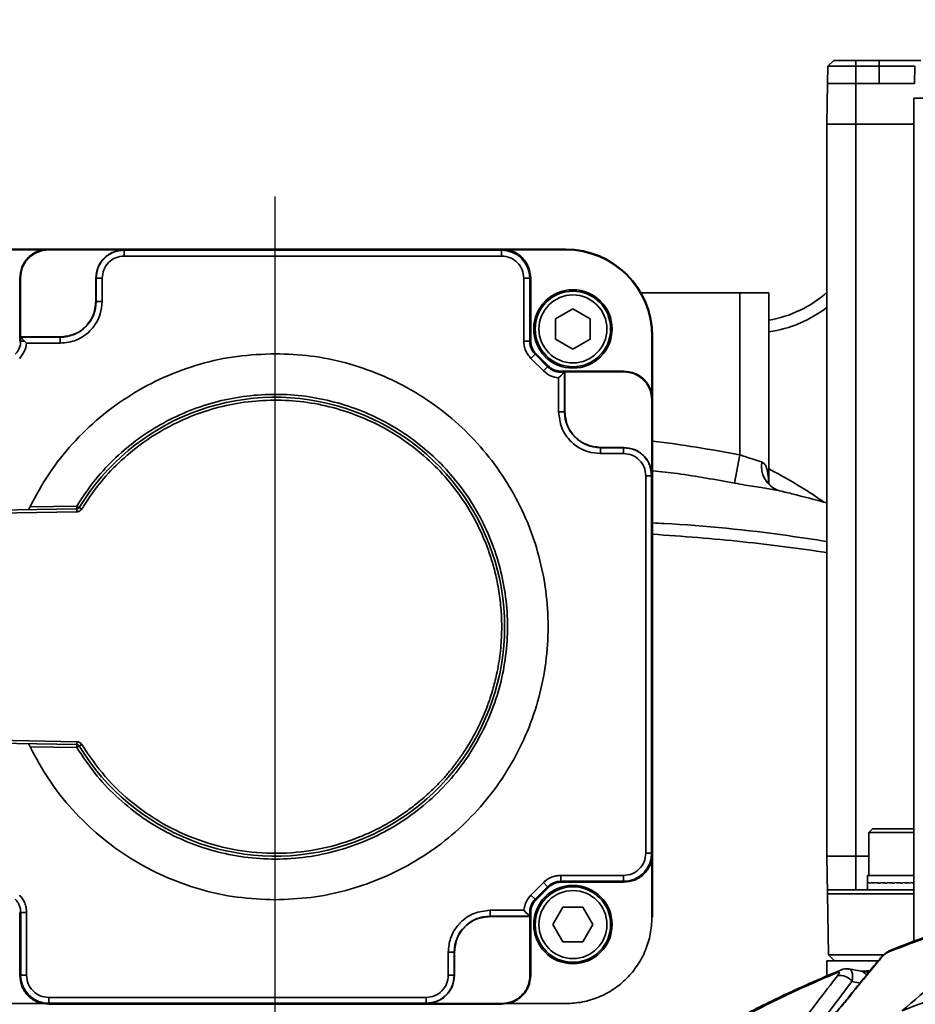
# Model space of a CAD drawing. Header units: millimetres. Extents: x -8713 to 3261, y -18743 to -8704.
# Tile 14 of 154: x -4317 to -4162, y -15337 to -15167. Entities that reach past the tile are written whole.
import ezdxf

# ---------------------------------------------------------------- set-up
doc = ezdxf.new("R2010")
doc.units = ezdxf.units.MM
doc.header["$LTSCALE"] = 10
doc.header["$PDSIZE"] = -1
doc.linetypes.add('CENTER', pattern=[50.8, 31.75, -6.35, 6.35, -6.35])
doc.layers.get('Defpoints').update_dxf_attribs({"true_color": 0x5e5e5e})
doc.layers.add('细实线层', color=7, linetype='Continuous')
doc.dimstyles.new('ISO-25', dxfattribs={"dimscale": 20, "dimtxt": 4, "dimasz": 3.05, "dimexe": 3, "dimexo": 0.625, "dimtad": 1, "dimdec": 0, "dimtxsty": 'Standard', "dimcen": 2.5, "dimclrd": 1, "dimclre": 1, "dimclrt": 4, "dimadec": 1, "dimazin": 2, "dimtfac": 1, "dimtdec": 0, "dimtmove": 0, "dimatfit": 0, "dimfxl": 1, "dimarcsym": 0})

# ---------------------------------------------------------------- blocks, each defined once
blk = doc.blocks.new('*U165')
at = {"color": 0, "linetype": 'CENTER', "transparency": 16777216}
blk.add_line((0, 12.3), (0, 196.55), dxfattribs=at)
blk = doc.blocks.new('*D173')
at = {"color": 1, "lineweight": -2, "transparency": 16777216}
blk.add_line((-4272.58, -15394.48), (-2305.07, -14875.62), dxfattribs=at)
at = {"color": 1, "lineweight": 20, "transparency": 16777216}
blk.add_solid([(-2307.66, -14865.79), (-2302.48, -14885.45), (-2246.09, -14860.06)], dxfattribs=at)
at = {"layer": 'Defpoints', "color": 0, "lineweight": 20, "transparency": 16777216}
for p in [(-2246.09, -14860.06), (-4272.58, -15394.48)]:
    blk.add_point(p, dxfattribs=at)
at = {"color": 4, "transparency": 16777216, "insert": (-2602.33, -14899.25), "char_height": 80, "attachment_point": 5, "rotation": 14.7735}
blk.add_mtext('R2096', dxfattribs=at)

msp = doc.modelspace()

# ---------------------------------------------------------------- linework, layer by layer
at = {"color": 4}
msp.add_circle((-4272.58, -15394.48), 643.69, dxfattribs=at)
at = {"layer": '细实线层', "linetype": 'Continuous', "lineweight": 35}
for p, q in [((-4176.39, -15174.48), (-4177.4, -15175.48)), ((-4172.58, -15175.48), (-4172.58, -15174.48)), ((-4168.58, -15174.48), (-4172.58, -15174.48)), ((-4168.58, -15174.48), (-4168.58, -15175.48)), ((-4177.46, -15178.48), (-4177.4, -15175.48)), ((-4168.58, -15175.48), (-4172.58, -15175.48)), ((-4172.58, -15178.48), (-4172.58, -15175.48)), ((-4162.4, -15175.48), (-4168.58, -15175.48)), ((-4168.58, -15175.48), (-4168.58, -15178.48)), ((-4162.46, -15178.48), (-4162.4, -15175.48)), ((-4162.4, -15175.48), (-4162.35, -15175.42)), ((-4177.58, -15185.48), (-4177.46, -15178.48)), ((-4172.58, -15185.48), (-4172.58, -15178.48)), ((-4162.46, -15178.48), (-4172.58, -15178.48)), ((-4162.58, -15180.98), (-4162.58, -15326.13)), ((-4162.58, -15180.98), (-4144.58, -15180.98)), ((-4177.58, -15311.48), (-4177.58, -15185.48)), ((-4172.58, -15311.48), (-4172.58, -15185.48)), ((-4162.58, -15185.48), (-4172.58, -15185.48)), ((-4222.58, -15206.98), (-4322.58, -15206.98)), ((-4312.15, -15207.09), (-4322.58, -15207.09)), ((-4311.58, -15207.1), (-4311.58, -15206.98)), ((-4233.58, -15206.98), (-4311.58, -15206.98)), ((-4298.58, -15207.1), (-4311.58, -15207.1)), ((-4298.58, -15207.16), (-4298.58, -15207.1)), ((-4298.58, -15208.17), (-4298.58, -15207.16)), ((-4233.58, -15207.16), (-4298.58, -15207.16)), ((-4233.58, -15206.98), (-4233.58, -15207.16)), ((-4233.58, -15207.16), (-4233.58, -15208.17)), ((-4222.58, -15207.09), (-4233.01, -15207.09)), ((-4233.58, -15208.17), (-4298.58, -15208.17)), ((-4316.58, -15222.81), (-4316.58, -15211.98)), ((-4316.58, -15211.98), (-4316.46, -15211.98)), ((-4316.46, -15222.1), (-4316.46, -15211.98)), ((-4303.46, -15211.98), (-4303.4, -15211.98)), ((-4303.46, -15211.98), (-4303.46, -15215.98)), ((-4303.4, -15215.98), (-4303.4, -15211.98)), ((-4303.4, -15211.98), (-4302.39, -15211.98)), ((-4302.39, -15215.98), (-4302.39, -15211.98)), ((-4229.77, -15211.98), (-4229.77, -15222.81)), ((-4229.77, -15211.98), (-4228.75, -15211.98)), ((-4228.75, -15222.81), (-4228.75, -15211.98)), ((-4228.75, -15211.98), (-4228.58, -15211.98)), ((-4228.58, -15222.81), (-4228.58, -15211.98)), ((-4303.46, -15215.98), (-4303.4, -15215.98)), ((-4302.39, -15215.98), (-4303.4, -15215.98)), ((-4192.58, -15214.48), (-4209.59, -15214.48)), ((-4192.58, -15242.38), (-4192.58, -15214.48)), ((-4192.58, -15214.48), (-4187.58, -15214.48)), ((-4187.58, -15214.48), (-4187.58, -15247.26)), ((-4224.31, -15218.98), (-4221.31, -15217.25)), ((-4221.31, -15217.25), (-4218.31, -15218.98)), ((-4224.31, -15222.45), (-4224.31, -15218.98)), ((-4218.31, -15218.98), (-4218.31, -15222.45)), ((-4316.4, -15222.16), (-4316.46, -15222.1)), ((-4309.58, -15222.1), (-4316.46, -15222.1)), ((-4316.4, -15222.16), (-4315.74, -15222.81)), ((-4309.58, -15222.16), (-4316.4, -15222.16)), ((-4316.4, -15222.81), (-4316.4, -15222.16)), ((-4309.58, -15222.1), (-4309.58, -15222.16)), ((-4309.58, -15223.17), (-4309.58, -15222.16)), ((-4221.31, -15224.18), (-4224.31, -15222.45)), ((-4218.31, -15222.45), (-4221.31, -15224.18)), ((-4207.69, -15232.41), (-4207.69, -15221.98)), ((-4207.58, -15232.81), (-4207.58, -15221.98)), ((-4316.58, -15222.81), (-4316.4, -15222.81)), ((-4315.74, -15222.81), (-4316.4, -15222.81)), ((-4315.4, -15223.17), (-4315.74, -15222.81)), ((-4315.4, -15223.17), (-4309.58, -15223.17)), ((-4229.77, -15222.81), (-4228.75, -15222.81)), ((-4228.58, -15222.81), (-4228.75, -15222.81)), ((-4228.54, -15225.78), (-4227.82, -15225.06)), ((-4228.54, -15225.78), (-4226.38, -15227.94)), ((-4227.7, -15224.94), (-4227.82, -15225.06)), ((-4227.82, -15225.06), (-4225.66, -15227.23)), ((-4225.53, -15227.1), (-4227.7, -15224.94)), ((-4226.38, -15227.94), (-4225.66, -15227.23)), ((-4225.66, -15227.23), (-4225.53, -15227.1)), ((-4223.77, -15229.16), (-4223.41, -15228.81)), ((-4223.77, -15229.16), (-4223.77, -15234.98)), ((-4223.41, -15227.98), (-4223.41, -15228.16)), ((-4212.58, -15227.98), (-4223.41, -15227.98)), ((-4223.41, -15228.81), (-4222.81, -15228.16)), ((-4222.81, -15228.16), (-4223.41, -15228.16)), ((-4222.75, -15228.16), (-4222.81, -15228.16)), ((-4222.75, -15228.16), (-4222.7, -15228.1)), ((-4222.75, -15228.16), (-4222.75, -15234.98)), ((-4222.7, -15228.1), (-4212.58, -15228.1)), ((-4222.7, -15228.1), (-4222.7, -15234.98)), ((-4212.58, -15227.98), (-4212.58, -15228.1)), ((-4207.7, -15245.98), (-4207.7, -15232.98)), ((-4207.7, -15232.98), (-4207.58, -15232.98)), ((-4207.58, -15310.98), (-4207.58, -15232.98)), ((-4223.77, -15234.98), (-4222.75, -15234.98)), ((-4222.75, -15234.98), (-4222.7, -15234.98)), ((-4216.58, -15241.16), (-4216.58, -15241.1)), ((-4216.58, -15241.1), (-4212.58, -15241.1)), ((-4216.58, -15242.17), (-4216.58, -15241.16)), ((-4216.58, -15241.16), (-4212.58, -15241.16)), ((-4212.58, -15241.1), (-4212.58, -15241.16)), ((-4212.58, -15241.16), (-4212.58, -15242.17)), ((-4216.58, -15242.17), (-4212.58, -15242.17)), ((-4192.58, -15242.38), (-4193.46, -15247.27)), ((-4208.77, -15245.98), (-4208.77, -15310.98)), ((-4208.77, -15245.98), (-4207.75, -15245.98)), ((-4207.75, -15245.98), (-4207.75, -15310.98)), ((-4207.75, -15245.98), (-4207.7, -15245.98)), ((-4306.75, -15251.2), (-4314.8, -15251.34)), ((-4306.74, -15251.7), (-4322.59, -15251.97)), ((-4322.58, -15252.47), (-4306.74, -15252.2)), ((-4306.74, -15292.27), (-4322.59, -15291.99)), ((-4306.74, -15291.77), (-4322.58, -15291.49)), ((-4314.8, -15292.63), (-4306.75, -15292.77)), ((-4169.69, -15306.78), (-4170.34, -15307.43)), ((-4170.34, -15307.43), (-4170.34, -15314.78)), ((-4162.58, -15307.43), (-4170.34, -15307.43)), ((-4169.69, -15306.78), (-4163.84, -15306.78)), ((-4163.84, -15306.78), (-4162.58, -15306.78)), ((-4207.75, -15310.98), (-4208.77, -15310.98)), ((-4207.58, -15310.98), (-4207.75, -15310.98)), ((-4207.69, -15321.98), (-4207.69, -15311.55)), ((-4207.58, -15321.98), (-4207.58, -15311.16)), ((-4177.46, -15317.98), (-4177.58, -15311.48)), ((-4172.58, -15317.28), (-4172.58, -15311.48)), ((-4172.58, -15311.48), (-4170.34, -15311.48)), ((-4226.38, -15316.02), (-4228.54, -15318.18)), ((-4226.38, -15316.02), (-4225.66, -15316.74)), ((-4212.58, -15314.79), (-4223.41, -15314.79)), ((-4223.41, -15314.79), (-4223.41, -15315.81)), ((-4212.58, -15315.81), (-4223.41, -15315.81)), ((-4223.41, -15315.81), (-4223.41, -15315.98)), ((-4223.41, -15315.98), (-4212.58, -15315.98)), ((-4212.58, -15314.79), (-4212.58, -15315.81)), ((-4212.58, -15315.81), (-4212.58, -15315.98)), ((-4170.59, -15314.78), (-4170.59, -15316.03)), ((-4162.58, -15314.78), (-4170.59, -15314.78)), ((-4225.66, -15316.74), (-4227.82, -15318.9)), ((-4227.7, -15319.03), (-4225.53, -15316.86)), ((-4225.53, -15316.86), (-4225.66, -15316.74)), ((-4177.46, -15317.28), (-4177.46, -15317.98)), ((-4170.59, -15316.03), (-4170.59, -15316.12)), ((-4170.59, -15316.12), (-4170.59, -15317.28)), ((-4170.45, -15316.12), (-4170.45, -15316.03)), ((-4170.45, -15316.03), (-4170.45, -15316.12)), ((-4170.01, -15316.12), (-4170.01, -15316.03)), ((-4170.01, -15316.03), (-4170.01, -15316.12)), ((-4169.3, -15316.12), (-4169.3, -15316.03)), ((-4169.3, -15316.03), (-4169.3, -15316.12)), ((-4168.36, -15316.12), (-4168.36, -15316.03)), ((-4168.36, -15316.03), (-4168.36, -15316.12)), ((-4167.22, -15316.12), (-4167.22, -15316.03)), ((-4167.22, -15316.03), (-4167.22, -15316.12)), ((-4165.93, -15316.12), (-4165.93, -15316.03)), ((-4165.93, -15316.03), (-4165.93, -15316.12)), ((-4164.55, -15316.12), (-4164.55, -15316.03)), ((-4164.55, -15316.03), (-4164.55, -15316.03)), ((-4164.55, -15316.03), (-4164.55, -15316.12)), ((-4163.14, -15316.12), (-4163.14, -15316.03)), ((-4163.14, -15316.03), (-4163.14, -15316.12)), ((-4163.14, -15316.12), (-4163.14, -15316.12)), ((-4228.54, -15318.18), (-4227.82, -15318.9)), ((-4227.82, -15318.9), (-4227.7, -15319.03)), ((-4162.58, -15317.98), (-4177.46, -15317.98)), ((-4177.46, -15317.98), (-4177.28, -15328.48)), ((-4229.75, -15320.79), (-4235.58, -15320.79)), ((-4235.58, -15320.79), (-4235.58, -15321.81)), ((-4229.75, -15320.79), (-4229.41, -15321.15)), ((-4224.78, -15323.25), (-4223.04, -15320.25)), ((-4223.04, -15320.25), (-4219.58, -15320.25)), ((-4219.58, -15320.25), (-4217.85, -15323.25)), ((-4316.4, -15321.15), (-4316.58, -15321.15)), ((-4316.58, -15321.15), (-4316.58, -15331.98)), ((-4315.39, -15321.15), (-4316.4, -15321.15)), ((-4316.4, -15331.98), (-4316.4, -15321.15)), ((-4315.39, -15331.98), (-4315.39, -15321.15)), ((-4228.75, -15321.81), (-4235.58, -15321.81)), ((-4235.58, -15321.81), (-4235.58, -15321.86)), ((-4235.58, -15321.86), (-4228.7, -15321.86)), ((-4229.41, -15321.15), (-4228.75, -15321.75)), ((-4228.75, -15321.75), (-4228.75, -15321.15)), ((-4228.58, -15321.15), (-4228.75, -15321.15)), ((-4228.75, -15321.81), (-4228.75, -15321.75)), ((-4228.7, -15321.86), (-4228.75, -15321.81)), ((-4228.7, -15321.86), (-4228.7, -15331.98)), ((-4228.58, -15321.15), (-4228.58, -15331.98)), ((-4223.04, -15326.25), (-4224.78, -15323.25)), ((-4217.85, -15323.25), (-4219.58, -15326.25)), ((-4219.58, -15326.25), (-4223.04, -15326.25)), ((-4242.77, -15327.98), (-4242.77, -15331.98)), ((-4242.77, -15327.98), (-4241.75, -15327.98)), ((-4241.75, -15327.98), (-4241.75, -15331.98)), ((-4241.75, -15327.98), (-4241.7, -15327.98)), ((-4241.7, -15327.98), (-4241.7, -15331.98)), ((-4177.58, -15329.48), (-4168.58, -15329.48)), ((-4177.58, -15332.11), (-4177.58, -15329.48)), ((-4177.28, -15328.48), (-4167.82, -15328.48)), ((-4176.26, -15329.48), (-4177.28, -15328.48)), ((-4171.69, -15331.28), (-4173.81, -15330.89)), ((-4316.58, -15331.98), (-4316.4, -15331.98)), ((-4315.39, -15331.98), (-4316.4, -15331.98)), ((-4241.75, -15331.98), (-4242.77, -15331.98)), ((-4241.7, -15331.98), (-4241.75, -15331.98)), ((-4228.58, -15331.98), (-4228.7, -15331.98)), ((-4173.25, -15333.07), (-4178.58, -15340.06)), ((-4171.87, -15333.32), (-4173.25, -15333.07)), ((-4246.58, -15335.79), (-4311.58, -15335.79)), ((-4311.58, -15336.81), (-4311.58, -15335.79)), ((-4246.58, -15335.79), (-4246.58, -15336.81)), ((-4322.58, -15336.87), (-4312.15, -15336.87)), ((-4246.58, -15336.81), (-4311.58, -15336.81)), ((-4311.58, -15336.98), (-4311.58, -15336.81)), ((-4311.58, -15336.98), (-4233.58, -15336.98)), ((-4246.58, -15336.86), (-4246.58, -15336.81)), ((-4233.58, -15336.86), (-4246.58, -15336.86)), ((-4233.58, -15336.98), (-4233.58, -15336.86)), ((-4233.01, -15336.87), (-4222.58, -15336.87))]:
    msp.add_line(p, q, dxfattribs=at)
at = {"layer": '细实线层', "linetype": 'Continuous', "lineweight": 35, "flags": 128}
for points in [[(-4168.27, -15329.05), (-4168.47, -15329.17), (-4168.55, -15329.25)], [(-4173.98, -15336.03), (-4174.16, -15336.15), (-4174.23, -15336.22)]]:
    msp.add_lwpolyline(points, dxfattribs=at)
at = {"layer": '细实线层', "linetype": 'Continuous', "lineweight": 35}
for centre, radius in [((-4221.31, -15220.72), 6.75), ((-4221.31, -15220.72), 6.5), ((-4221.31, -15220.72), 5.85), ((-4221.31, -15323.25), 6.75), ((-4221.31, -15323.25), 6.5), ((-4221.31, -15323.25), 5.85)]:
    msp.add_circle(centre, radius, dxfattribs=at)
for centre, radius, start, end in [((-4233.58, -15211.98), 4.83, 360, 90), ((-4222.58, -15221.98), 15, 0, 90), ((-4222.58, -15221.98), 14.89, 360, 90), ((-4309.58, -15215.98), 6.17, 270, 360), ((-4190.86, -15199.48), 20, 279.4516, 311.8867), ((-4190.86, -15199.48), 22, 278.5855, 307.4945), ((-4225.58, -15222.81), 3, 180, 225), ((-4272.58, -15271.98), 39.5, 211.3071, 148.6929), ((-4216.58, -15234.98), 6.17, 180, 270), ((-4184.41, -15244.39), 4.42, 170.0188, 248.2237), ((-4212.58, -15310.98), 4.83, 270, 0), ((-4223.41, -15318.98), 3, 90, 135), ((-4225.58, -15321.15), 3, 135, 180), ((-4235.58, -15327.98), 6.17, 90, 180), ((-4165.97, -15328.87), 1.36, 111.6104, 139.323), ((-4174.52, -15332.34), 1.42, 112.7884, 141.4157), ((-4311.58, -15331.98), 4.83, 180, 270), ((-4175.27, -15334.52), 2.49, 35.6139, 101.2883)]:
    msp.add_arc(centre, radius, start, end, dxfattribs=at)
for centre, major_axis, ratio, start_param, end_param in [((-4163.84, -15316.12), (6.75, -0.09), 0.06272, 3.142234, 3.351674), ((-4163.84, -15316.03), (6.75, 0), 0.06413, 3.141593, 3.351032), ((-4163.84, -15316.12), (6.75, -0.18), 0.058551, 3.352367, 3.561806), ((-4163.84, -15316.03), (6.75, -0.09), 0.062717, 3.351872, 3.561311), ((-4163.84, -15316.12), (6.75, -0.26), 0.051816, 3.562232, 3.771672), ((-4163.84, -15316.03), (6.75, -0.18), 0.058546, 3.562004, 3.771444), ((-4163.84, -15316.12), (6.75, -0.32), 0.042823, 3.771758, 3.981198), ((-4163.84, -15316.03), (6.75, -0.26), 0.051808, 3.771869, 3.981309), ((-4163.84, -15316.12), (6.75, -0.38), 0.031977, 3.980931, 4.190371), ((-4163.84, -15316.03), (6.75, -0.32), 0.042814, 3.981395, 4.190834), ((-4163.84, -15316.12), (6.75, -0.41), 0.019756, 4.189798, 4.399238), ((-4163.84, -15316.03), (6.75, -0.38), 0.031966, 4.190567, 4.400007), ((-4163.84, -15316.12), (6.75, -0.43), 0.006689, 4.398459, 4.607899), ((-4163.84, -15316.03), (6.75, -0.41), 0.019744, 4.399434, 4.608874), ((-4163.84, -15316.12), (6.75, -0.43), 0.006664, 1.466699, 1.676138), ((-4163.84, -15316.03), (6.75, -0.43), 0.006676, 4.608095, 4.817535), ((-4163.84, -15316.12), (6.75, -0.41), 0.019732, 1.383442, 1.467478), ((-4163.84, -15316.03), (6.75, -0.43), 0.006676, 1.382664, 1.466502), ((-4171.77, -15334.32), (-0.21, 3.05), 0.602574, 5.591207, 6.129521)]:
    msp.add_ellipse(centre, major_axis=major_axis, ratio=ratio, start_param=start_param, end_param=end_param, dxfattribs=at)
for points in [[(-4172.58, -15174.48), (-4173.08, -15174.48), (-4174.07, -15174.48), (-4175.33, -15174.48), (-4176.21, -15174.48), (-4176.33, -15174.48), (-4176.39, -15174.48)], [(-4177.4, -15175.48), (-4177.33, -15175.48), (-4177.19, -15175.48), (-4176.07, -15175.48), (-4174.47, -15175.48), (-4173.21, -15175.48), (-4172.58, -15175.48)], [(-4172.58, -15178.48), (-4173.22, -15178.48), (-4174.49, -15178.48), (-4176.11, -15178.48), (-4177.24, -15178.48), (-4177.38, -15178.48), (-4177.46, -15178.48)], [(-4316.46, -15211.98), (-4316.38, -15211.34), (-4316.24, -15210.06), (-4315.11, -15208.45), (-4313.49, -15207.32), (-4312.22, -15207.18), (-4311.58, -15207.1)], [(-4298.58, -15207.1), (-4299.22, -15207.18), (-4300.49, -15207.32), (-4302.11, -15208.45), (-4303.24, -15210.06), (-4303.38, -15211.34), (-4303.46, -15211.98)], [(-4303.4, -15211.98), (-4303.33, -15211.35), (-4303.19, -15210.08), (-4302.07, -15208.49), (-4300.47, -15207.37), (-4299.21, -15207.23), (-4298.58, -15207.16)], [(-4233.58, -15206.98), (-4232.92, -15207.06), (-4231.61, -15207.21), (-4229.96, -15208.36), (-4228.8, -15210.02), (-4228.65, -15211.33), (-4228.58, -15211.98)], [(-4302.39, -15211.98), (-4302.33, -15211.48), (-4302.21, -15210.48), (-4301.33, -15209.23), (-4300.07, -15208.34), (-4299.08, -15208.23), (-4298.58, -15208.17)], [(-4233.58, -15208.17), (-4233.08, -15208.23), (-4232.08, -15208.34), (-4230.82, -15209.23), (-4229.94, -15210.48), (-4229.83, -15211.48), (-4229.77, -15211.98)], [(-4303.46, -15215.98), (-4303.55, -15216.78), (-4303.73, -15218.39), (-4305.15, -15220.41), (-4307.17, -15221.83), (-4308.78, -15222.01), (-4309.58, -15222.1)], [(-4316.4, -15222.81), (-4316.41, -15223.02), (-4316.44, -15223.44), (-4316.63, -15224.04), (-4316.92, -15224.59), (-4317.19, -15224.9), (-4317.33, -15225.06)], [(-4229.77, -15222.81), (-4229.75, -15223.09), (-4229.72, -15223.64), (-4229.47, -15224.43), (-4229.09, -15225.16), (-4228.72, -15225.57), (-4228.54, -15225.78)], [(-4228.75, -15222.81), (-4228.74, -15223.02), (-4228.72, -15223.44), (-4228.53, -15224.04), (-4228.24, -15224.59), (-4227.96, -15224.9), (-4227.82, -15225.06)], [(-4314.8, -15251.34), (-4313.76, -15249.41), (-4311.68, -15245.56), (-4307.59, -15240.41), (-4302.87, -15235.84), (-4297.54, -15231.98), (-4291.74, -15228.89), (-4285.56, -15226.66), (-4279.13, -15225.25), (-4274.76, -15225.07), (-4272.58, -15224.98)], [(-4272.58, -15224.98), (-4270.53, -15225.06), (-4266.43, -15225.21), (-4260.38, -15226.46), (-4254.54, -15228.43), (-4249.01, -15231.16), (-4243.88, -15234.59), (-4239.25, -15238.65), (-4235.18, -15243.29), (-4231.76, -15248.41), (-4229.03, -15253.94), (-4227.05, -15259.78), (-4225.85, -15265.83), (-4225.44, -15271.98), (-4225.85, -15278.13), (-4227.05, -15284.18), (-4229.03, -15290.02), (-4231.76, -15295.55), (-4235.18, -15300.67), (-4239.25, -15305.31), (-4243.88, -15309.38), (-4249.01, -15312.8), (-4254.54, -15315.53), (-4260.38, -15317.5), (-4266.43, -15318.75), (-4270.53, -15318.9), (-4272.58, -15318.98)], [(-4225.66, -15227.23), (-4225.5, -15227.36), (-4225.19, -15227.64), (-4224.63, -15227.93), (-4224.03, -15228.12), (-4223.62, -15228.14), (-4223.41, -15228.16)], [(-4226.38, -15227.94), (-4225.99, -15228.26), (-4225.23, -15228.9), (-4224.26, -15229.07), (-4223.77, -15229.16)], [(-4212.58, -15228.1), (-4211.94, -15228.18), (-4210.66, -15228.32), (-4209.05, -15229.45), (-4207.92, -15231.06), (-4207.77, -15232.34), (-4207.7, -15232.98)], [(-4222.7, -15234.98), (-4222.61, -15235.78), (-4222.42, -15237.39), (-4221.01, -15239.41), (-4218.98, -15240.83), (-4217.38, -15241.01), (-4216.58, -15241.1)], [(-4207.7, -15245.98), (-4207.77, -15245.34), (-4207.92, -15244.06), (-4209.05, -15242.45), (-4210.66, -15241.32), (-4211.94, -15241.18), (-4212.58, -15241.1)], [(-4207.75, -15245.98), (-4207.82, -15245.35), (-4207.97, -15244.08), (-4209.09, -15242.49), (-4210.68, -15241.37), (-4211.95, -15241.23), (-4212.58, -15241.16)], [(-4212.58, -15242.17), (-4212.08, -15242.23), (-4211.08, -15242.34), (-4209.82, -15243.23), (-4208.94, -15244.48), (-4208.83, -15245.48), (-4208.77, -15245.98)], [(-4306.75, -15251.2), (-4306.75, -15251.26), (-4306.75, -15251.39), (-4306.75, -15251.56), (-4306.74, -15251.67), (-4306.74, -15251.69), (-4306.74, -15251.7)], [(-4306.33, -15251.46), (-4306.33, -15251.45), (-4306.35, -15251.44), (-4306.44, -15251.38), (-4306.59, -15251.3), (-4306.7, -15251.23), (-4306.75, -15251.2)], [(-4306.74, -15292.27), (-4306.74, -15292.27), (-4306.74, -15292.29), (-4306.75, -15292.4), (-4306.75, -15292.57), (-4306.75, -15292.7), (-4306.75, -15292.77)], [(-4305.9, -15292.25), (-4305.95, -15292.28), (-4306.07, -15292.35), (-4306.21, -15292.43), (-4306.31, -15292.49), (-4306.32, -15292.5), (-4306.33, -15292.51)], [(-4272.58, -15318.98), (-4274.76, -15318.89), (-4279.13, -15318.72), (-4285.56, -15317.3), (-4291.74, -15315.07), (-4297.54, -15311.98), (-4302.87, -15308.12), (-4307.59, -15303.55), (-4311.68, -15298.4), (-4313.76, -15294.55), (-4314.8, -15292.63)], [(-4306.75, -15292.77), (-4306.7, -15292.73), (-4306.59, -15292.66), (-4306.44, -15292.58), (-4306.35, -15292.52), (-4306.33, -15292.51), (-4306.33, -15292.51)], [(-4208.77, -15310.98), (-4208.83, -15311.48), (-4208.94, -15312.48), (-4209.82, -15313.74), (-4211.08, -15314.62), (-4212.08, -15314.73), (-4212.58, -15314.79)], [(-4223.41, -15314.79), (-4223.69, -15314.8), (-4224.23, -15314.84), (-4225.02, -15315.09), (-4225.76, -15315.47), (-4226.17, -15315.83), (-4226.38, -15316.02)], [(-4223.41, -15315.81), (-4223.62, -15315.82), (-4224.03, -15315.84), (-4224.63, -15316.03), (-4225.19, -15316.32), (-4225.5, -15316.6), (-4225.66, -15316.74)], [(-4162.58, -15317.28), (-4163.55, -15317.28), (-4165.5, -15317.28), (-4168.31, -15317.28), (-4170.9, -15317.28), (-4173.17, -15317.28), (-4175.04, -15317.28), (-4176.41, -15317.28), (-4177.3, -15317.28), (-4177.41, -15317.28), (-4177.46, -15317.28)], [(-4316.4, -15321.15), (-4316.41, -15320.94), (-4316.44, -15320.52), (-4316.63, -15319.93), (-4316.92, -15319.37), (-4317.19, -15319.06), (-4317.33, -15318.9)], [(-4315.39, -15321.15), (-4315.4, -15320.87), (-4315.43, -15320.32), (-4315.68, -15319.53), (-4316.06, -15318.8), (-4316.43, -15318.39), (-4316.61, -15318.18)], [(-4228.54, -15318.18), (-4228.86, -15318.56), (-4229.49, -15319.33), (-4229.67, -15320.3), (-4229.75, -15320.79)], [(-4227.82, -15318.9), (-4227.96, -15319.06), (-4228.24, -15319.37), (-4228.53, -15319.93), (-4228.72, -15320.52), (-4228.74, -15320.94), (-4228.75, -15321.15)], [(-4235.58, -15321.86), (-4236.38, -15321.95), (-4237.98, -15322.13), (-4240.01, -15323.55), (-4241.42, -15325.57), (-4241.61, -15327.18), (-4241.7, -15327.98)], [(-4207.69, -15321.98), (-4207.75, -15322.96), (-4207.86, -15324.9), (-4208.74, -15327.71), (-4210.12, -15330.3), (-4211.98, -15332.57), (-4214.25, -15334.44), (-4216.84, -15335.82), (-4219.65, -15336.7), (-4221.6, -15336.81), (-4222.58, -15336.87)], [(-4311.58, -15335.79), (-4312.08, -15335.73), (-4313.07, -15335.62), (-4314.33, -15334.74), (-4315.21, -15333.48), (-4315.33, -15332.48), (-4315.39, -15331.98)], [(-4242.77, -15331.98), (-4242.83, -15332.48), (-4242.94, -15333.48), (-4243.82, -15334.74), (-4245.08, -15335.62), (-4246.08, -15335.73), (-4246.58, -15335.79)], [(-4246.58, -15336.81), (-4245.95, -15336.73), (-4244.68, -15336.59), (-4243.09, -15335.47), (-4241.97, -15333.88), (-4241.82, -15332.61), (-4241.75, -15331.98)], [(-4246.58, -15336.86), (-4245.94, -15336.79), (-4244.66, -15336.64), (-4243.05, -15335.51), (-4241.92, -15333.9), (-4241.77, -15332.62), (-4241.7, -15331.98)], [(-4228.7, -15331.98), (-4228.77, -15332.62), (-4228.92, -15333.9), (-4230.05, -15335.51), (-4231.66, -15336.64), (-4232.94, -15336.79), (-4233.58, -15336.86)]]:
    msp.add_open_spline(points, degree=3, dxfattribs=at)
for points, knots in [([(-4161.39, -15174.48), (-4161.49, -15174.48), (-4161.7, -15174.48), (-4162.84, -15174.48), (-4163.54, -15174.48), (-4163.65, -15174.48), (-4164.01, -15174.48), (-4164.85, -15174.48), (-4166.42, -15174.48), (-4167.79, -15174.48), (-4168.58, -15174.48)], [0, 0, 0, 0, 0.249551, 0.499102, 0.503766, 0.511994, 0.539141, 0.636116, 0.789837, 1, 1, 1, 1]), ([(-4177.58, -15185.48), (-4177.5, -15185.48), (-4177.35, -15185.48), (-4176.2, -15185.48), (-4174.54, -15185.48), (-4173.23, -15185.48), (-4172.58, -15185.48)], [0, 0, 0, 0, 0.250007, 0.500009, 0.750006, 1, 1, 1, 1]), ([(-4316.58, -15211.98), (-4316.5, -15211.33), (-4316.35, -15210.02), (-4315.2, -15208.36), (-4313.54, -15207.21), (-4312.23, -15207.06), (-4311.58, -15206.98)], [0, 0, 0, 0, 0.2499934, 0.4999911, 0.7499933, 1, 1, 1, 1]), ([(-4309.58, -15223.17), (-4308.64, -15223.07), (-4306.75, -15222.85), (-4304.97, -15221.6), (-4303.94, -15220.48), (-4303.28, -15219.54), (-4302.56, -15218), (-4302.45, -15216.71), (-4302.39, -15215.98)], [0, 0, 0, 0, 0.249499, 0.498998, 0.555212, 0.657549, 0.805877, 1, 1, 1, 1]), ([(-4316.61, -15225.78), (-4316.3, -15225.4), (-4315.66, -15224.64), (-4315.49, -15223.66), (-4315.4, -15223.17)], [0, 0, 0, 0, 0.500001, 1, 1, 1, 1]), ([(-4225.53, -15227.1), (-4225.39, -15227.23), (-4225.09, -15227.5), (-4224.57, -15227.77), (-4224, -15227.95), (-4223.61, -15227.97), (-4223.41, -15227.98)], [0, 0, 0, 0, 0.25, 0.5, 0.75, 1, 1, 1, 1]), ([(-4212.58, -15227.98), (-4211.92, -15228.06), (-4210.61, -15228.21), (-4208.96, -15229.36), (-4207.8, -15231.02), (-4207.65, -15232.33), (-4207.58, -15232.98)], [0, 0, 0, 0, 0.25, 0.5, 0.75, 1, 1, 1, 1]), ([(-4236.43, -15289.11), (-4235.76, -15287.56), (-4234.43, -15284.45), (-4233.19, -15279.53), (-4232.55, -15274.49), (-4232.55, -15269.42), (-4233.19, -15264.39), (-4234.47, -15259.48), (-4236.35, -15254.77), (-4238.81, -15250.33), (-4241.82, -15246.25), (-4245.31, -15242.56), (-4249.24, -15239.36), (-4253.54, -15236.67), (-4258.16, -15234.55), (-4262.99, -15233.04), (-4267.99, -15232.13), (-4273.05, -15231.88), (-4278.11, -15232.25), (-4283.08, -15233.27), (-4287.88, -15234.91), (-4292.44, -15237.13), (-4296.68, -15239.92), (-4300.53, -15243.22), (-4303.97, -15246.97), (-4305.82, -15249.78), (-4306.75, -15251.2)], [0, 0, 0, 0, 0.041748, 0.083426, 0.124961, 0.166803, 0.208339, 0.250024, 0.291765, 0.333308, 0.375122, 0.416683, 0.458307, 0.500106, 0.541612, 0.583428, 0.62503, 0.666605, 0.708435, 0.74995, 0.791719, 0.833372, 0.87492, 0.916761, 0.958288, 1, 1, 1, 1]), ([(-4305.9, -15251.72), (-4304.96, -15250.29), (-4303.07, -15247.43), (-4299.56, -15243.67), (-4295.63, -15240.38), (-4291.28, -15237.63), (-4286.61, -15235.47), (-4281.7, -15233.94), (-4276.63, -15233.08), (-4271.5, -15232.88), (-4266.38, -15233.36), (-4261.38, -15234.51), (-4256.56, -15236.29), (-4252.03, -15238.7), (-4247.86, -15241.67), (-4244.1, -15245.16), (-4240.83, -15249.13), (-4238.56, -15252.77), (-4237.05, -15255.83), (-4236.07, -15258.19), (-4235.24, -15260.61), (-4234.66, -15262.77), (-4234.26, -15264.66), (-4233.99, -15266.25), (-4233.78, -15267.86), (-4233.65, -15269.47), (-4233.57, -15271.17), (-4233.57, -15272.93), (-4233.66, -15274.76), (-4233.83, -15276.57), (-4234.09, -15278.38), (-4234.4, -15280.02), (-4234.75, -15281.51), (-4235.04, -15282.58), (-4235.29, -15283.42), (-4235.46, -15283.96), (-4235.59, -15284.36), (-4235.66, -15284.57), (-4235.81, -15284.99), (-4236.11, -15285.81), (-4236.63, -15287.16), (-4237.08, -15288.14), (-4237.33, -15288.69)], [0, 0, 0, 0, 0.0433303, 0.0864762, 0.1298718, 0.1729662, 0.2163582, 0.2597286, 0.3029654, 0.3463255, 0.3893985, 0.4327493, 0.4760128, 0.5192, 0.5622935, 0.6053807, 0.6489253, 0.6921118, 0.7136909, 0.7353418, 0.7569237, 0.7784024, 0.7920592, 0.8057009, 0.8193515, 0.8330352, 0.8467756, 0.8623001, 0.8777325, 0.8931064, 0.9084557, 0.9238146, 0.9354533, 0.9471482, 0.9520615, 0.9576555, 0.9614405, 0.9626265, 0.9633415, 0.9727579, 0.9847333, 1, 1, 1, 1]), ([(-4223.77, -15234.98), (-4223.66, -15235.92), (-4223.45, -15237.8), (-4222.2, -15239.58), (-4221.08, -15240.62), (-4220.13, -15241.28), (-4218.6, -15242), (-4217.31, -15242.11), (-4216.58, -15242.17)], [0, 0, 0, 0, 0.249499, 0.498998, 0.555212, 0.657549, 0.805877, 1, 1, 1, 1]), ([(-4207.58, -15240.05), (-4207.57, -15240.05), (-4202.54, -15240.59), (-4197.55, -15241.48), (-4192.58, -15242.38)], [0, 0, 0, 0, 0.001971, 1, 1, 1, 1]), ([(-4192.58, -15242.38), (-4192.27, -15242.49), (-4191.41, -15242.79), (-4190.01, -15243.22), (-4189.18, -15243.49), (-4188.77, -15243.62)], [0, 0, 0, 0, 0.219581, 0.611609, 1, 1, 1, 1]), ([(-4188.77, -15243.62), (-4188.62, -15243.71), (-4188.38, -15243.84), (-4188.02, -15244.36), (-4187.74, -15245.34), (-4187.65, -15246.35), (-4187.63, -15246.95), (-4187.63, -15246.97)], [0, 0, 0, 0, 0.1766, 0.266469, 0.589609, 0.989247, 1, 1, 1, 1]), ([(-4187.58, -15244.79), (-4184.85, -15246.28), (-4181.61, -15248.06), (-4178.59, -15250.19), (-4178.1, -15250.54)], [0, 0, 0, 0, 0.838255, 1, 1, 1, 1]), ([(-4193.46, -15247.27), (-4196.74, -15246.67), (-4201.42, -15245.8), (-4206.16, -15245.28), (-4207.58, -15245.13)], [0, 0, 0, 0, 0.700023, 1, 1, 1, 1]), ([(-4186.06, -15248.5), (-4186.85, -15248.37), (-4188.46, -15248.1), (-4191.16, -15247.68), (-4192.85, -15247.38), (-4193.46, -15247.27)], [0, 0, 0, 0, 0.383713, 0.777951, 1, 1, 1, 1]), ([(-4185.97, -15248.51), (-4186, -15248.5), (-4186.18, -15248.47), (-4186.7, -15248.24), (-4187.31, -15247.7), (-4187.63, -15247.23), (-4187.73, -15246.95), (-4187.72, -15246.98), (-4187.72, -15246.98)], [0, 0, 0, 0, 0.058553, 0.286463, 0.576324, 0.800233, 0.955854, 1, 1, 1, 1]), ([(-4177.58, -15250.67), (-4179.58, -15250.14), (-4182.37, -15249.38), (-4185.24, -15248.69), (-4186.06, -15248.5)], [0, 0, 0, 0, 0.713588, 1, 1, 1, 1]), ([(-4315.04, -15251.84), (-4315.04, -15251.84), (-4315.04, -15251.83), (-4315.02, -15251.8), (-4314.98, -15251.7), (-4314.9, -15251.54), (-4314.83, -15251.4), (-4314.8, -15251.34)], [0, 0, 0, 0, 0.116844, 0.232624, 0.469092, 0.730654, 1, 1, 1, 1]), ([(-4306.33, -15251.46), (-4306.35, -15251.49), (-4306.4, -15251.56), (-4306.5, -15251.63), (-4306.62, -15251.68), (-4306.7, -15251.69), (-4306.74, -15251.7)], [0, 0, 0, 0, 0.25, 0.5, 0.75, 1, 1, 1, 1]), ([(-4306.33, -15251.46), (-4306.32, -15251.46), (-4306.31, -15251.47), (-4306.21, -15251.53), (-4306.07, -15251.61), (-4305.95, -15251.68), (-4305.9, -15251.72)], [0, 0, 0, 0, 0.249999, 0.5, 0.75, 1, 1, 1, 1]), ([(-4306.74, -15252.2), (-4306.74, -15252.13), (-4306.74, -15252), (-4306.74, -15251.83), (-4306.74, -15251.72), (-4306.74, -15251.7), (-4306.74, -15251.7)], [0, 0, 0, 0, 0.25, 0.5, 0.750001, 1, 1, 1, 1]), ([(-4306.74, -15252.2), (-4306.65, -15252.19), (-4306.48, -15252.17), (-4306.25, -15252.07), (-4306.04, -15251.92), (-4305.95, -15251.78), (-4305.9, -15251.72)], [0, 0, 0, 0, 0.249865, 0.499991, 0.749865, 1, 1, 1, 1]), ([(-4207.58, -15254.12), (-4206.92, -15254.15), (-4199.13, -15254.53), (-4189.1, -15255.53), (-4179.81, -15256.96), (-4177.58, -15257.3)], [0, 0, 0, 0, 0.0657105, 0.7751337, 1, 1, 1, 1]), ([(-4177.58, -15259.2), (-4182.39, -15258.54), (-4192.36, -15257.17), (-4202.39, -15256.43), (-4207.58, -15256.05)], [0, 0, 0, 0, 0.482841, 1, 1, 1, 1]), ([(-4237.33, -15288.69), (-4237.8, -15289.61), (-4238.62, -15291.24), (-4239.93, -15293.35), (-4241.14, -15295.09), (-4242.34, -15296.64), (-4243.43, -15297.91), (-4244.37, -15298.92), (-4245.2, -15299.77), (-4246.14, -15300.67), (-4247.2, -15301.61), (-4248.59, -15302.75), (-4250.31, -15304.03), (-4252.58, -15305.5), (-4255.14, -15306.92), (-4259.18, -15308.73), (-4264.61, -15310.37), (-4271.47, -15311.17), (-4278.32, -15310.76), (-4285, -15309.16), (-4291.3, -15306.43), (-4297.01, -15302.62), (-4302.05, -15297.92), (-4304.61, -15294.14), (-4305.9, -15292.25)], [0, 0, 0, 0, 0.036978, 0.065313, 0.08862, 0.112978, 0.135173, 0.148624, 0.162202, 0.177751, 0.195182, 0.212653, 0.242159, 0.27175, 0.309355, 0.346888, 0.429675, 0.511131, 0.592658, 0.673943, 0.75571, 0.836833, 0.918431, 1, 1, 1, 1]), ([(-4306.75, -15292.77), (-4305.76, -15294.26), (-4303.78, -15297.26), (-4300.07, -15301.19), (-4295.92, -15304.62), (-4291.32, -15307.46), (-4286.4, -15309.64), (-4281.22, -15311.17), (-4275.88, -15311.96), (-4270.5, -15312.05), (-4265.13, -15311.41), (-4259.92, -15310.05), (-4254.92, -15308.01), (-4250.25, -15305.31), (-4245.98, -15302.02), (-4242.2, -15298.17), (-4238.92, -15293.88), (-4237.26, -15290.7), (-4236.43, -15289.11)], [0, 0, 0, 0, 0.062559, 0.124886, 0.187644, 0.249928, 0.312602, 0.375042, 0.437445, 0.500149, 0.562427, 0.62517, 0.687514, 0.750036, 0.812634, 0.874945, 0.937707, 1, 1, 1, 1]), ([(-4314.8, -15292.63), (-4314.83, -15292.56), (-4314.9, -15292.42), (-4314.98, -15292.25), (-4315.02, -15292.16), (-4315.04, -15292.13), (-4315.04, -15292.12), (-4315.04, -15292.12)], [0, 0, 0, 0, 0.2783559, 0.5385382, 0.7755698, 0.8875488, 1, 1, 1, 1]), ([(-4305.9, -15292.25), (-4305.95, -15292.18), (-4306.04, -15292.04), (-4306.25, -15291.89), (-4306.48, -15291.79), (-4306.65, -15291.77), (-4306.74, -15291.77)], [0, 0, 0, 0, 0.249865, 0.499991, 0.749865, 1, 1, 1, 1]), ([(-4306.74, -15292.27), (-4306.74, -15292.26), (-4306.74, -15292.24), (-4306.74, -15292.13), (-4306.74, -15291.96), (-4306.74, -15291.83), (-4306.74, -15291.77)], [0, 0, 0, 0, 0.25, 0.5, 0.75, 1, 1, 1, 1]), ([(-4306.74, -15292.27), (-4306.7, -15292.27), (-4306.62, -15292.28), (-4306.5, -15292.33), (-4306.4, -15292.4), (-4306.35, -15292.47), (-4306.33, -15292.51)], [0, 0, 0, 0, 0.25, 0.5, 0.75, 1, 1, 1, 1]), ([(-4212.58, -15315.98), (-4211.92, -15315.91), (-4210.61, -15315.76), (-4208.96, -15314.6), (-4207.8, -15312.95), (-4207.65, -15311.64), (-4207.58, -15310.98)], [0, 0, 0, 0, 0.25, 0.5, 0.75, 1, 1, 1, 1]), ([(-4172.58, -15311.48), (-4173.23, -15311.48), (-4174.54, -15311.48), (-4176.2, -15311.48), (-4177.35, -15311.48), (-4177.5, -15311.48), (-4177.58, -15311.48)], [0, 0, 0, 0, 0.25, 0.5, 0.75, 1, 1, 1, 1]), ([(-4139.44, -15318.14), (-4139.44, -15318.14), (-4140.24, -15318.41), (-4144.25, -15319.76), (-4150.93, -15322.06), (-4159.34, -15325.06), (-4164.45, -15327.01), (-4167, -15327.98)], [0, 0, 0, 0, 0.000001, 0.084157, 0.420789, 0.7104, 1, 1, 1, 1]), ([(-4138.94, -15317.84), (-4142.17, -15318.93), (-4148.25, -15320.98), (-4156.63, -15323.94), (-4162.58, -15326.09), (-4165.69, -15327.29), (-4166.47, -15327.6)], [0, 0, 0, 0, 0.341814, 0.641853, 0.909304, 1, 1, 1, 1]), ([(-4139.44, -15318.14), (-4143.72, -15321.29), (-4152.36, -15327.65), (-4160.53, -15334.61), (-4164.64, -15338.12)], [0, 0, 0, 0, 0.496182, 1, 1, 1, 1]), ([(-4235.58, -15320.79), (-4236.52, -15320.9), (-4238.4, -15321.11), (-4240.02, -15322.24), (-4240.71, -15322.94), (-4240.81, -15323.05), (-4241.15, -15323.41), (-4241.78, -15324.25), (-4242.57, -15325.82), (-4242.7, -15327.19), (-4242.77, -15327.98)], [0, 0, 0, 0, 0.249551, 0.499102, 0.503766, 0.511994, 0.539141, 0.636116, 0.789837, 1, 1, 1, 1]), ([(-4166.45, -15327.61), (-4166.54, -15327.64), (-4166.81, -15327.74), (-4167.27, -15328.03), (-4167.85, -15328.51), (-4168.29, -15328.94), (-4168.49, -15329.18), (-4168.54, -15329.25)], [0, 0, 0, 0, 0.097522, 0.334483, 0.619055, 0.901938, 1, 1, 1, 1]), ([(-4388.64, -15329.06), (-4384.99, -15330.39), (-4378.42, -15332.8), (-4367.95, -15336.21), (-4357.6, -15339.32), (-4346.41, -15342.36), (-4334.3, -15345.34), (-4321.91, -15348.08), (-4309.34, -15350.58), (-4296.69, -15352.84), (-4284.13, -15354.85), (-4271.84, -15356.62), (-4260.01, -15358.15), (-4247.54, -15359.61), (-4234.91, -15360.92), (-4223.35, -15362), (-4216, -15362.59), (-4212.88, -15362.84)], [0, 0, 0, 0, 0.101173, 0.182437, 0.263792, 0.345138, 0.426418, 0.507618, 0.575245, 0.642905, 0.710509, 0.76281, 0.815186, 0.867539, 0.919811, 0.966066, 1, 1, 1, 1]), ([(-4168.73, -15329.48), (-4169.23, -15329.48), (-4170.52, -15329.48), (-4172.31, -15329.48), (-4174.03, -15329.48), (-4175.3, -15329.48), (-4176.11, -15329.48), (-4176.21, -15329.48), (-4176.26, -15329.48)], [0, 0, 0, 0, 0.108937, 0.28715, 0.465362, 0.643575, 0.821787, 1, 1, 1, 1]), ([(-4168.54, -15329.25), (-4169.14, -15329.97), (-4171.06, -15332.26), (-4172.93, -15334.62), (-4174.21, -15336.24)], [0, 0, 0, 0, 0.3123623, 1, 1, 1, 1]), ([(-4168.27, -15329.05), (-4168.98, -15329.89), (-4170.9, -15332.19), (-4172.78, -15334.54), (-4173.98, -15336.03)], [0, 0, 0, 0, 0.364984, 1, 1, 1, 1]), ([(-4167, -15327.98), (-4167.05, -15328.01), (-4167.16, -15328.06), (-4167.39, -15328.21), (-4167.67, -15328.43), (-4167.99, -15328.73), (-4168.18, -15328.94), (-4168.27, -15329.05)], [0, 0, 0, 0, 0.140037, 0.29316, 0.47985, 0.724084, 1, 1, 1, 1]), ([(-4213.52, -15364.75), (-4214.71, -15364.65), (-4219.16, -15364.29), (-4226.6, -15363.62), (-4237.19, -15362.59), (-4248.67, -15361.35), (-4260.86, -15359.88), (-4272.45, -15358.34), (-4283.59, -15356.71), (-4294.26, -15355), (-4304.49, -15353.21), (-4314.16, -15351.37), (-4324.18, -15349.31), (-4334.4, -15347.03), (-4344.7, -15344.51), (-4354.37, -15341.95), (-4363.47, -15339.33), (-4372.04, -15336.67), (-4381.45, -15333.55), (-4387.57, -15331.28), (-4391.23, -15329.93)], [0, 0, 0, 0, 0.012692, 0.047591, 0.08249, 0.132973, 0.183531, 0.234108, 0.284616, 0.337041, 0.389508, 0.44199, 0.494432, 0.561593, 0.628782, 0.695955, 0.763742, 0.831544, 0.899338, 1, 1, 1, 1]), ([(-4175.06, -15331.04), (-4176.93, -15331.82), (-4180.48, -15333.32), (-4185.33, -15335.54), (-4189.58, -15337.63), (-4192.45, -15339.12), (-4193.82, -15339.92), (-4194.02, -15340.04)], [0, 0, 0, 0, 0.270928, 0.515412, 0.744749, 0.962308, 1, 1, 1, 1]), ([(-4173.82, -15330.91), (-4173.89, -15330.89), (-4174.13, -15330.82), (-4174.56, -15330.88), (-4174.91, -15330.96), (-4175.06, -15331.03), (-4175.07, -15331.04)], [0, 0, 0, 0, 0.166058, 0.583975, 0.980129, 1, 1, 1, 1]), ([(-4173.81, -15330.9), (-4173.7, -15330.93), (-4173.43, -15331.02), (-4173.16, -15331.53), (-4173.1, -15332.27), (-4173.21, -15332.85), (-4173.25, -15333.07)], [0, 0, 0, 0, 0.199122, 0.478922, 0.809188, 1, 1, 1, 1]), ([(-4170.16, -15331.2), (-4170.26, -15331.2), (-4170.73, -15331.24), (-4171.29, -15331.26), (-4171.74, -15331.27), (-4171.8, -15331.27)], [0, 0, 0, 0, 0.19225, 0.897098, 1, 1, 1, 1]), ([(-4171.79, -15331.28), (-4171.77, -15331.27), (-4171.31, -15331.25), (-4170.83, -15331.34), (-4170.4, -15331.48), (-4170.4, -15331.49)], [0, 0, 0, 0, 0.044282, 0.989588, 1, 1, 1, 1]), ([(-4316.58, -15331.98), (-4316.5, -15332.64), (-4316.35, -15333.95), (-4315.2, -15335.6), (-4313.54, -15336.76), (-4312.23, -15336.91), (-4311.58, -15336.98)], [0, 0, 0, 0, 0.25, 0.5, 0.75, 1, 1, 1, 1]), ([(-4233.58, -15336.98), (-4232.92, -15336.91), (-4231.61, -15336.76), (-4229.96, -15335.6), (-4228.8, -15333.95), (-4228.65, -15332.64), (-4228.58, -15331.98)], [0, 0, 0, 0, 0.250007, 0.500009, 0.750006, 1, 1, 1, 1]), ([(-4175.63, -15331.46), (-4176.32, -15331.75), (-4179.78, -15333.21), (-4184.77, -15335.48), (-4190.42, -15338.28), (-4193.33, -15339.9), (-4194.78, -15340.71)], [0, 0, 0, 0, 0.098276, 0.491466, 0.745578, 1, 1, 1, 1]), ([(-4181.13, -15339.1), (-4180.47, -15338.22), (-4178.69, -15335.86), (-4176.89, -15333.53), (-4175.76, -15332.08)], [0, 0, 0, 0, 0.374235, 1, 1, 1, 1]), ([(-4175.76, -15332.08), (-4175.71, -15332.01), (-4175.58, -15331.84), (-4175.46, -15331.62), (-4175.43, -15331.47), (-4175.49, -15331.42), (-4175.58, -15331.44), (-4175.63, -15331.46)], [0, 0, 0, 0, 0.1669638, 0.4497998, 0.6746149, 0.836665, 1, 1, 1, 1]), ([(-4215.12, -15368.96), (-4215.72, -15368.91), (-4217.17, -15368.79), (-4219.46, -15368.6), (-4221.98, -15368.39), (-4224.52, -15368.17), (-4227.07, -15367.94), (-4229.64, -15367.7), (-4233.44, -15367.35), (-4238.65, -15366.84), (-4245.38, -15366.13), (-4251.68, -15365.43), (-4257.45, -15364.76), (-4262.41, -15364.15), (-4265.87, -15363.7), (-4267.84, -15363.45), (-4268.46, -15363.36), (-4269.09, -15363.28), (-4269.72, -15363.2), (-4270.35, -15363.11), (-4270.99, -15363.02), (-4271.8, -15362.91), (-4272.92, -15362.76), (-4274.48, -15362.55), (-4276.68, -15362.24), (-4279.62, -15361.82), (-4283.32, -15361.27), (-4286.56, -15360.77), (-4289.02, -15360.39), (-4290.51, -15360.15), (-4291.86, -15359.93), (-4293.17, -15359.72), (-4294.63, -15359.48), (-4296.24, -15359.21), (-4297.97, -15358.92), (-4299.62, -15358.64), (-4301.19, -15358.36), (-4302.67, -15358.1), (-4306.64, -15357.4), (-4312.83, -15356.25), (-4320.83, -15354.65), (-4328.25, -15353.07), (-4335.36, -15351.47), (-4342.24, -15349.83), (-4348.88, -15348.15), (-4355.21, -15346.46), (-4363.52, -15344.13), (-4373.43, -15341.12), (-4384.53, -15337.44), (-4391.26, -15334.95), (-4394.62, -15333.7)], [0, 0, 0, 0, 0.006439, 0.01545, 0.024574, 0.03381, 0.043161, 0.052626, 0.062209, 0.085701, 0.111746, 0.140377, 0.160714, 0.182213, 0.202108, 0.204781, 0.207471, 0.210176, 0.212898, 0.215635, 0.218389, 0.221342, 0.226237, 0.23308, 0.241878, 0.255693, 0.272626, 0.292707, 0.300899, 0.307526, 0.314002, 0.320328, 0.326502, 0.335408, 0.343976, 0.352203, 0.360088, 0.36763, 0.374826, 0.421061, 0.465293, 0.50745, 0.549683, 0.593938, 0.637721, 0.680988, 0.724611, 0.816487, 0.908416, 1, 1, 1, 1]), ([(-4147.19, -15455.69), (-4145.01, -15455.59), (-4140.66, -15455.38), (-4134.18, -15453.77), (-4128.34, -15451.4), (-4123.17, -15448.44), (-4118.66, -15445.16), (-4114.34, -15441.24), (-4110.26, -15436.68), (-4106.5, -15431.45), (-4103.14, -15425.56), (-4100.28, -15419.02), (-4098.29, -15412.68), (-4097.04, -15406.82), (-4096.34, -15401.64), (-4096.02, -15396.37), (-4096.12, -15391.07), (-4096.61, -15385.83), (-4097.63, -15379.87), (-4099.39, -15373.36), (-4102.04, -15366.61), (-4105.23, -15360.49), (-4108.86, -15355.02), (-4112.83, -15350.23), (-4117.07, -15346.09), (-4121.52, -15342.59), (-4126.64, -15339.39), (-4132.45, -15336.75), (-4138.91, -15334.92), (-4145.43, -15334.13), (-4151.94, -15334.39), (-4158.39, -15335.62), (-4162.56, -15337.28), (-4164.64, -15338.12)], [0, 0, 0, 0, 0.041671, 0.083342, 0.12501, 0.156268, 0.187523, 0.218778, 0.250031, 0.28128, 0.312526, 0.343767, 0.375001, 0.395836, 0.416667, 0.437498, 0.458328, 0.47916, 0.499992, 0.531224, 0.562463, 0.593708, 0.624957, 0.656208, 0.687462, 0.718717, 0.749974, 0.791642, 0.833312, 0.874983, 0.916654, 0.958325, 1, 1, 1, 1]), ([(-4173.98, -15336.03), (-4174.43, -15336.58), (-4175.33, -15337.69), (-4176.99, -15339.53), (-4178.75, -15341.32), (-4180.43, -15342.84), (-4181.78, -15343.89), (-4182.78, -15344.49), (-4183.52, -15344.69), (-4183.92, -15344.38), (-4183.76, -15343.48), (-4183.21, -15342.28), (-4182.41, -15340.89), (-4181.6, -15339.76), (-4181.13, -15339.1)], [0, 0, 0, 0, 0.091287, 0.182425, 0.283863, 0.363321, 0.426157, 0.489109, 0.547024, 0.625386, 0.734844, 0.812633, 0.890516, 1, 1, 1, 1]), ([(-4174.23, -15336.22), (-4174.24, -15336.23), (-4174.58, -15336.68), (-4175.35, -15337.6), (-4176.5, -15338.9), (-4177.63, -15340.11), (-4178.7, -15341.18), (-4179.69, -15342.1), (-4180.55, -15342.85), (-4181.28, -15343.43), (-4181.83, -15343.8), (-4182.19, -15343.99), (-4182.22, -15344), (-4182.24, -15344)], [0, 0, 0, 0, 0.003953, 0.165233, 0.306543, 0.435322, 0.549683, 0.65064, 0.738945, 0.817558, 0.888827, 0.949901, 1, 1, 1, 1])]:
    msp.add_open_spline(points, degree=3, knots=knots, dxfattribs=at)

# ---------------------------------------------------------------- block references
at = {"color": 4, "linetype": 'CENTER'}
msp.add_blockref('*U165', (-4272.58, -15394.48), dxfattribs=at)

# ---------------------------------------------------------------- dimensions: what is measured, and where the dimension line sits
dim = msp.add_radius_dim(center=(-4272.58, -15394.48), mpoint=(-2246.09, -14860.06), dimstyle='ISO-25')
dim.commit()
dim.dimension.update_dxf_attribs({"geometry": '*D173', "text_midpoint": (-2588.83, -14950.45), "dimtype": 164})

doc.saveas('drawing.dxf')
